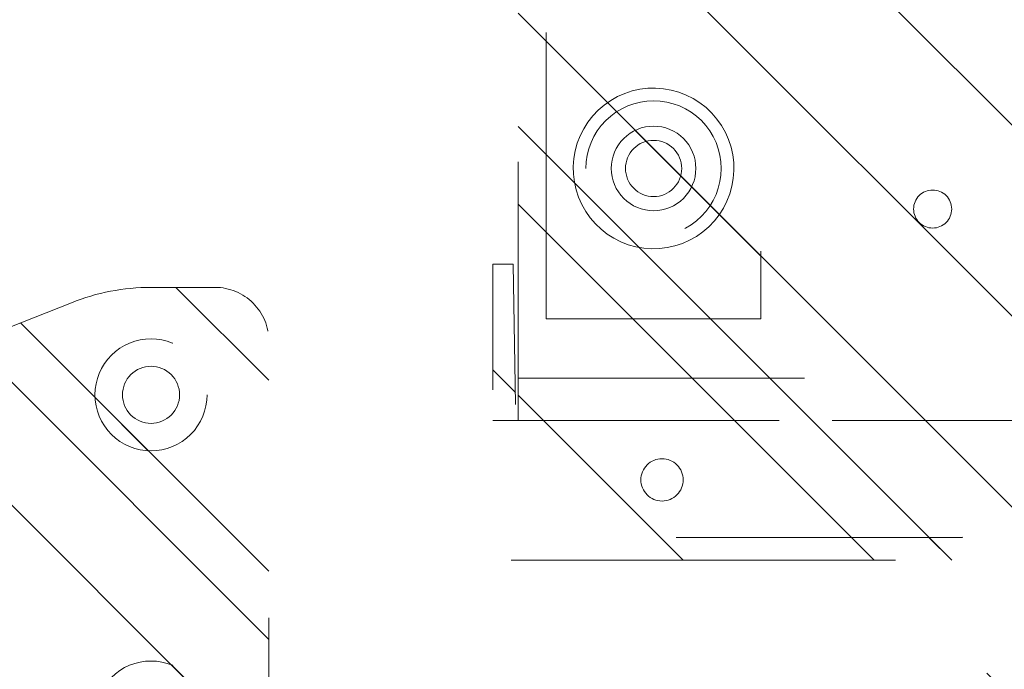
# Model space of a CAD drawing. Header units: inches. Extents: x -456 to -294, y -215 to 27.
# Tile 5 of 51: x -377.05 to -372.47, y -46.55 to -43.52. Entities that reach past the tile are written whole.
import ezdxf

# ---------------------------------------------------------------- set-up
doc = ezdxf.new("R2010")
doc.units = ezdxf.units.IN
doc.header["$LTSCALE"] = 32
doc.header["$MEASUREMENT"] = 0
doc.linetypes.add('Dash Style-1', pattern=[0.083328, 0.041656, -0.041672])
for name, color, linetype, lineweight in [('DashLine', 7, 'Dash Style-1', 13), ('DashLineFill', 7, 'Dash Style-1', 13), ('Drawing', 7, 'Continuous', 18), ('Metal-Black', 7, 'Continuous', 18), ('Metal-DeskStructure', 7, 'Continuous', 13), ('None', 7, 'Continuous', 18), ('Plastic-BracketCover', 7, 'Continuous', 13), ('SolidLine', 7, 'Continuous', 15)]:
    doc.layers.add(name, color=color, linetype=linetype, lineweight=lineweight)
pattern_1 = [(45, (0, 0), (-1.61302, 1.93572), []), (45, (-1.0608, 1.0608), (-0.472346, 0.416761), [])]

# ---------------------------------------------------------------- blocks, each defined once
blk = doc.blocks.new('1BRPT8_Cover (2D)')
at = {"layer": 'DashLineFill', "linetype": 'Continuous', "lineweight": 13}
h = blk.add_hatch(dxfattribs=at)
h.set_pattern_fill('Steel', color=253, style=0, pattern_type=2)
h.set_pattern_definition(pattern_1)
h.paths.add_polyline_path([(-1.5945, -8.7638), (-2.3228, -8.7638), (-2.3228, -8.7511), (-2.8261, -8.7423), (-2.8664, -8.7028), (-2.8664, -6.673), (-2.8472, -6.6533), (-2.3228, -6.6441), (-2.3228, -6.5842), (-2.8472, -6.5751), (-2.8664, -6.5554), (-2.8664, -4.4682), (-2.8472, -4.4486), (-2.3228, -4.4394), (-2.3228, -4.3795), (-2.8472, -4.3703), (-2.8664, -4.3507), (-2.8664, -2.2635), (-2.8472, -2.2438), (-2.3228, -2.2347), (-2.3228, -2.1748), (-2.8472, -2.1656), (-2.8664, -2.1459), (-2.8664, -0.0588), (-2.8472, -0.0391), (-2.3228, -0.03), (-2.3228, 0.03), (-2.8472, 0.0391), (-2.8664, 0.0588), (-2.8664, 2.1459), (-2.8472, 2.1656), (-2.3228, 2.1748), (-2.3228, 2.2347), (-2.8472, 2.2438), (-2.8664, 2.2635), (-2.8664, 4.3507), (-2.8472, 4.3703), (-2.3228, 4.3795), (-2.3228, 4.4394), (-2.8472, 4.4486), (-2.8664, 4.4682), (-2.8655, 6.5554), (-2.8472, 6.5751), (-2.3228, 6.5842), (-2.3228, 6.6441), (-2.8472, 6.6533), (-2.8664, 6.673), (-2.8664, 8.7028), (-2.8261, 8.7423), (-1.5945, 8.7638), (-1.5945, 8.8583), (-2.9724, 8.8583), (-2.9724, -8.8583), (-1.5945, -8.8583)])
h = blk.add_hatch(dxfattribs=at)
h.set_pattern_fill('Steel', color=253, style=0, pattern_type=2)
h.set_pattern_definition(pattern_1)
h.paths.add_polyline_path([(-2.3228, 8.8583), (-2.3228, -8.8583), (-2.9724, -8.8583), (-2.9724, 8.8583)])
at = {"layer": 'DashLineFill', "flags": 128}
for points in [[(-1.5945, -8.7638), (-2.3228, -8.7638), (-2.3228, -8.7511), (-2.8261, -8.7423), (-2.8664, -8.7028), (-2.8664, -6.673), (-2.8472, -6.6533), (-2.3228, -6.6441), (-2.3228, -6.5842), (-2.8472, -6.5751), (-2.8664, -6.5554), (-2.8664, -4.4682), (-2.8472, -4.4486), (-2.3228, -4.4394), (-2.3228, -4.3795), (-2.8472, -4.3703), (-2.8664, -4.3507), (-2.8664, -2.2635), (-2.8472, -2.2438), (-2.3228, -2.2347), (-2.3228, -2.1748), (-2.8472, -2.1656), (-2.8664, -2.1459), (-2.8664, -0.0588), (-2.8472, -0.0391), (-2.3228, -0.03), (-2.3228, 0.03), (-2.8472, 0.0391), (-2.8664, 0.0588), (-2.8664, 2.1459), (-2.8472, 2.1656), (-2.3228, 2.1748), (-2.3228, 2.2347), (-2.8472, 2.2438), (-2.8664, 2.2635), (-2.8664, 4.3507), (-2.8472, 4.3703), (-2.3228, 4.3795), (-2.3228, 4.4394), (-2.8472, 4.4486), (-2.8664, 4.4682), (-2.8655, 6.5554), (-2.8472, 6.5751), (-2.3228, 6.5842), (-2.3228, 6.6441), (-2.8472, 6.6533), (-2.8664, 6.673), (-2.8664, 8.7028), (-2.8261, 8.7423), (-1.5945, 8.7638), (-1.5945, 8.8583), (-2.9724, 8.8583), (-2.9724, -8.8583), (-1.5945, -8.8583)], [(-2.3228, 8.8583), (-2.3228, -8.8583), (-2.9724, -8.8583), (-2.9724, 8.8583)]]:
    blk.add_lwpolyline(points, close=True, dxfattribs=at)
at = {"layer": 'SolidLine', "flags": 128}
blk.add_lwpolyline([(-2.5, 8.0709), (-2.5005, 8.0612), (-2.5019, 8.0517), (-2.5042, 8.0423), (-2.5075, 8.0332), (-2.5116, 8.0245), (-2.5166, 8.0162), (-2.5223, 8.0084), (-2.5288, 8.0013), (-2.536, 7.9948), (-2.5437, 7.989), (-2.552, 7.9841), (-2.5608, 7.9799), (-2.5699, 7.9767), (-2.5792, 7.9743), (-2.5888, 7.9729), (-2.5984, 7.9724), (-2.6081, 7.9729), (-2.6176, 7.9743), (-2.627, 7.9767), (-2.6361, 7.9799), (-2.6448, 7.9841), (-2.6531, 7.989), (-2.6609, 7.9948), (-2.668, 8.0013), (-2.6745, 8.0084), (-2.6803, 8.0162), (-2.6852, 8.0245), (-2.6894, 8.0332), (-2.6926, 8.0423), (-2.695, 8.0517), (-2.6964, 8.0612), (-2.6969, 8.0709), (-2.6964, 8.0805), (-2.695, 8.0901), (-2.6926, 8.0994), (-2.6894, 8.1085), (-2.6852, 8.1173), (-2.6803, 8.1255), (-2.6745, 8.1333), (-2.668, 8.1405), (-2.6609, 8.1469), (-2.6531, 8.1527), (-2.6448, 8.1577), (-2.6361, 8.1618), (-2.627, 8.1651), (-2.6176, 8.1674), (-2.6081, 8.1688), (-2.5984, 8.1693), (-2.5888, 8.1688), (-2.5792, 8.1674), (-2.5699, 8.1651), (-2.5608, 8.1618), (-2.552, 8.1577), (-2.5437, 8.1527), (-2.536, 8.1469), (-2.5288, 8.1405), (-2.5223, 8.1333), (-2.5166, 8.1255), (-2.5116, 8.1173), (-2.5075, 8.1085), (-2.5042, 8.0994), (-2.5019, 8.0901), (-2.5005, 8.0805)], close=True, dxfattribs=at)
blk = doc.blocks.new('1BRPT9-Bracket (2D)')
at = {"layer": 'DashLineFill', "linetype": 'Continuous', "lineweight": 13}
h = blk.add_hatch(dxfattribs=at)
h.set_pattern_fill('Steel', color=253, style=0, pattern_type=2)
h.set_pattern_definition(pattern_1)
edge = h.paths.add_edge_path()
edge.add_arc((1.6779, -8.4882), 0.252, 270, 360)
edge.add_line((1.9299, -8.4882), (1.9299, -7.4803))
edge.add_line((1.9299, -7.4803), (2.3236, -7.4803))
edge.add_line((2.3236, -7.4803), (2.3236, 7.4611))
edge.add_line((2.3236, 7.4611), (1.9299, 7.4803))
edge.add_line((1.9299, 7.4803), (1.9299, 8.4882))
edge.add_arc((1.6779, 8.4882), 0.252, 360, 450)
edge.add_line((1.6779, 8.7402), (-2.3221, 8.7402))
edge.add_line((-2.3221, 8.7402), (-2.3221, -8.7402))
edge.add_line((-2.3221, -8.7402), (1.6779, -8.7402))
h = blk.add_hatch(dxfattribs=at)
h.set_pattern_fill('Steel', color=253, style=0, pattern_type=2)
h.set_pattern_definition(pattern_1)
h.paths.add_polyline_path([(-1.1488, 8.4252), (-1.118, 8.4237), (-1.0874, 8.4191), (-1.0574, 8.4116), (-1.0283, 8.4012), (-1.0004, 8.388), (-0.9739, 8.3721), (-0.949, 8.3537), (-0.9261, 8.3329), (-0.9054, 8.31), (-0.887, 8.2852), (-0.8711, 8.2587), (-0.8579, 8.2308), (-0.8474, 8.2017), (-0.8399, 8.1717), (-0.8354, 8.1411), (-0.8339, 8.1102), (-0.8354, 8.0794), (-0.8399, 8.0488), (-0.8474, 8.0188), (-0.8579, 7.9897), (-0.8711, 7.9618), (-0.887, 7.9353), (-0.9054, 7.9104), (-0.9261, 7.8875), (-0.949, 7.8668), (-0.9739, 7.8484), (-1.0004, 7.8325), (-1.0283, 7.8193), (-1.0574, 7.8088), (-1.0874, 7.8013), (-1.118, 7.7968), (-1.1488, 7.7953), (-1.1797, 7.7968), (-1.2103, 7.8013), (-1.2403, 7.8088), (-1.2694, 7.8193), (-1.2973, 7.8325), (-1.3238, 7.8484), (-1.3486, 7.8668), (-1.3716, 7.8875), (-1.3923, 7.9104), (-1.4107, 7.9353), (-1.4266, 7.9618), (-1.4398, 7.9897), (-1.4502, 8.0188), (-1.4577, 8.0488), (-1.4623, 8.0794), (-1.4638, 8.1102), (-1.4623, 8.1411), (-1.4577, 8.1717), (-1.4502, 8.2017), (-1.4398, 8.2308), (-1.4266, 8.2587), (-1.4107, 8.2852), (-1.3923, 8.31), (-1.3716, 8.3329), (-1.3486, 8.3537), (-1.3238, 8.3721), (-1.2973, 8.388), (-1.2694, 8.4012), (-1.2403, 8.4116), (-1.2103, 8.4191), (-1.1797, 8.4237)])
h = blk.add_hatch(dxfattribs=at)
h.set_pattern_fill('Steel', color=253, style=0, pattern_type=2)
h.set_pattern_definition(pattern_1)
h.paths.add_polyline_path([(-1.1488, 8.3071), (-1.1295, 8.3061), (-1.1104, 8.3033), (-1.0917, 8.2986), (-1.0735, 8.2921), (-1.056, 8.2838), (-1.0395, 8.2739), (-1.024, 8.2624), (-1.0096, 8.2494), (-0.9967, 8.2351), (-0.9852, 8.2196), (-0.9752, 8.203), (-0.967, 8.1856), (-0.9605, 8.1674), (-0.9558, 8.1486), (-0.9529, 8.1295), (-0.952, 8.1102), (-0.9529, 8.0909), (-0.9558, 8.0718), (-0.9605, 8.0531), (-0.967, 8.0349), (-0.9752, 8.0174), (-0.9852, 8.0009), (-0.9967, 7.9854), (-1.0096, 7.971), (-1.024, 7.9581), (-1.0395, 7.9466), (-1.056, 7.9366), (-1.0735, 7.9284), (-1.0917, 7.9219), (-1.1104, 7.9172), (-1.1295, 7.9143), (-1.1488, 7.9134), (-1.1681, 7.9143), (-1.1872, 7.9172), (-1.206, 7.9219), (-1.2242, 7.9284), (-1.2416, 7.9366), (-1.2582, 7.9466), (-1.2737, 7.9581), (-1.288, 7.971), (-1.301, 7.9854), (-1.3125, 8.0009), (-1.3224, 8.0174), (-1.3307, 8.0349), (-1.3372, 8.0531), (-1.3419, 8.0718), (-1.3447, 8.0909), (-1.3457, 8.1102), (-1.3447, 8.1295), (-1.3419, 8.1486), (-1.3372, 8.1674), (-1.3307, 8.1856), (-1.3224, 8.203), (-1.3125, 8.2196), (-1.301, 8.2351), (-1.288, 8.2494), (-1.2737, 8.2624), (-1.2582, 8.2739), (-1.2416, 8.2838), (-1.2242, 8.2921), (-1.206, 8.2986), (-1.1872, 8.3033), (-1.1681, 8.3061)])
h = blk.add_hatch(dxfattribs=at)
h.set_pattern_fill('Steel', color=253, style=0, pattern_type=2)
h.set_pattern_definition(pattern_1)
h.paths.add_polyline_path([(-1.3378, 6.8996), (-1.3291, 6.8992), (-1.3205, 6.8979), (-1.3121, 6.8958), (-1.3039, 6.8929), (-1.2961, 6.8891), (-1.2886, 6.8847), (-1.2816, 6.8795), (-1.2752, 6.8737), (-1.2693, 6.8672), (-1.2642, 6.8602), (-1.2597, 6.8528), (-1.256, 6.8449), (-1.253, 6.8367), (-1.2509, 6.8283), (-1.2497, 6.8197), (-1.2492, 6.811), (-1.2497, 6.8023), (-1.2509, 6.7937), (-1.253, 6.7853), (-1.256, 6.7771), (-1.2597, 6.7693), (-1.2642, 6.7618), (-1.2693, 6.7548), (-1.2752, 6.7484), (-1.2816, 6.7425), (-1.2886, 6.7374), (-1.2961, 6.7329), (-1.3039, 6.7292), (-1.3121, 6.7263), (-1.3205, 6.7241), (-1.3291, 6.7229), (-1.3378, 6.7224), (-1.3465, 6.7229), (-1.3551, 6.7241), (-1.3635, 6.7263), (-1.3717, 6.7292), (-1.3796, 6.7329), (-1.387, 6.7374), (-1.394, 6.7425), (-1.4005, 6.7484), (-1.4063, 6.7548), (-1.4115, 6.7618), (-1.4159, 6.7693), (-1.4197, 6.7771), (-1.4226, 6.7853), (-1.4247, 6.7937), (-1.426, 6.8023), (-1.4264, 6.811), (-1.426, 6.8197), (-1.4247, 6.8283), (-1.4226, 6.8367), (-1.4197, 6.8449), (-1.4159, 6.8528), (-1.4115, 6.8602), (-1.4063, 6.8672), (-1.4005, 6.8737), (-1.394, 6.8795), (-1.387, 6.8847), (-1.3796, 6.8891), (-1.3717, 6.8929), (-1.3635, 6.8958), (-1.3551, 6.8979), (-1.3465, 6.8992)])
at = {"layer": 'DashLineFill'}
blk.add_line((-2.1252, 8.7402), (-2.1252, -8.7402), dxfattribs=at)
at = {"layer": 'DashLineFill', "flags": 128}
blk.add_lwpolyline([(1.6779, -8.7402, 0.414214), (1.9299, -8.4882), (1.9299, -7.4803), (2.3236, -7.4803), (2.3236, 7.4611), (1.9299, 7.4803), (1.9299, 8.4882, 0.414214), (1.6779, 8.7402), (-2.3221, 8.7402), (-2.3221, -8.7402)], format="xyb", close=True, dxfattribs=at)
for points in [[(-1.1488, 8.4252), (-1.118, 8.4237), (-1.0874, 8.4191), (-1.0574, 8.4116), (-1.0283, 8.4012), (-1.0004, 8.388), (-0.9739, 8.3721), (-0.949, 8.3537), (-0.9261, 8.3329), (-0.9054, 8.31), (-0.887, 8.2852), (-0.8711, 8.2587), (-0.8579, 8.2308), (-0.8474, 8.2017), (-0.8399, 8.1717), (-0.8354, 8.1411), (-0.8339, 8.1102), (-0.8354, 8.0794), (-0.8399, 8.0488), (-0.8474, 8.0188), (-0.8579, 7.9897), (-0.8711, 7.9618), (-0.887, 7.9353), (-0.9054, 7.9104), (-0.9261, 7.8875), (-0.949, 7.8668), (-0.9739, 7.8484), (-1.0004, 7.8325), (-1.0283, 7.8193), (-1.0574, 7.8088), (-1.0874, 7.8013), (-1.118, 7.7968), (-1.1488, 7.7953), (-1.1797, 7.7968), (-1.2103, 7.8013), (-1.2403, 7.8088), (-1.2694, 7.8193), (-1.2973, 7.8325), (-1.3238, 7.8484), (-1.3486, 7.8668), (-1.3716, 7.8875), (-1.3923, 7.9104), (-1.4107, 7.9353), (-1.4266, 7.9618), (-1.4398, 7.9897), (-1.4502, 8.0188), (-1.4577, 8.0488), (-1.4623, 8.0794), (-1.4638, 8.1102), (-1.4623, 8.1411), (-1.4577, 8.1717), (-1.4502, 8.2017), (-1.4398, 8.2308), (-1.4266, 8.2587), (-1.4107, 8.2852), (-1.3923, 8.31), (-1.3716, 8.3329), (-1.3486, 8.3537), (-1.3238, 8.3721), (-1.2973, 8.388), (-1.2694, 8.4012), (-1.2403, 8.4116), (-1.2103, 8.4191), (-1.1797, 8.4237)], [(-1.1488, 8.3071), (-1.1295, 8.3061), (-1.1104, 8.3033), (-1.0917, 8.2986), (-1.0735, 8.2921), (-1.056, 8.2838), (-1.0395, 8.2739), (-1.024, 8.2624), (-1.0096, 8.2494), (-0.9967, 8.2351), (-0.9852, 8.2196), (-0.9752, 8.203), (-0.967, 8.1856), (-0.9605, 8.1674), (-0.9558, 8.1486), (-0.9529, 8.1295), (-0.952, 8.1102), (-0.9529, 8.0909), (-0.9558, 8.0718), (-0.9605, 8.0531), (-0.967, 8.0349), (-0.9752, 8.0174), (-0.9852, 8.0009), (-0.9967, 7.9854), (-1.0096, 7.971), (-1.024, 7.9581), (-1.0395, 7.9466), (-1.056, 7.9366), (-1.0735, 7.9284), (-1.0917, 7.9219), (-1.1104, 7.9172), (-1.1295, 7.9143), (-1.1488, 7.9134), (-1.1681, 7.9143), (-1.1872, 7.9172), (-1.206, 7.9219), (-1.2242, 7.9284), (-1.2416, 7.9366), (-1.2582, 7.9466), (-1.2737, 7.9581), (-1.288, 7.971), (-1.301, 7.9854), (-1.3125, 8.0009), (-1.3224, 8.0174), (-1.3307, 8.0349), (-1.3372, 8.0531), (-1.3419, 8.0718), (-1.3447, 8.0909), (-1.3457, 8.1102), (-1.3447, 8.1295), (-1.3419, 8.1486), (-1.3372, 8.1674), (-1.3307, 8.1856), (-1.3224, 8.203), (-1.3125, 8.2196), (-1.301, 8.2351), (-1.288, 8.2494), (-1.2737, 8.2624), (-1.2582, 8.2739), (-1.2416, 8.2838), (-1.2242, 8.2921), (-1.206, 8.2986), (-1.1872, 8.3033), (-1.1681, 8.3061)], [(-1.3378, 6.8996), (-1.3291, 6.8992), (-1.3205, 6.8979), (-1.3121, 6.8958), (-1.3039, 6.8929), (-1.2961, 6.8891), (-1.2886, 6.8847), (-1.2816, 6.8795), (-1.2752, 6.8737), (-1.2693, 6.8672), (-1.2642, 6.8602), (-1.2597, 6.8528), (-1.256, 6.8449), (-1.253, 6.8367), (-1.2509, 6.8283), (-1.2497, 6.8197), (-1.2492, 6.811), (-1.2497, 6.8023), (-1.2509, 6.7937), (-1.253, 6.7853), (-1.256, 6.7771), (-1.2597, 6.7693), (-1.2642, 6.7618), (-1.2693, 6.7548), (-1.2752, 6.7484), (-1.2816, 6.7425), (-1.2886, 6.7374), (-1.2961, 6.7329), (-1.3039, 6.7292), (-1.3121, 6.7263), (-1.3205, 6.7241), (-1.3291, 6.7229), (-1.3378, 6.7224), (-1.3465, 6.7229), (-1.3551, 6.7241), (-1.3635, 6.7263), (-1.3717, 6.7292), (-1.3796, 6.7329), (-1.387, 6.7374), (-1.394, 6.7425), (-1.4005, 6.7484), (-1.4063, 6.7548), (-1.4115, 6.7618), (-1.4159, 6.7693), (-1.4197, 6.7771), (-1.4226, 6.7853), (-1.4247, 6.7937), (-1.426, 6.8023), (-1.4264, 6.811), (-1.426, 6.8197), (-1.4247, 6.8283), (-1.4226, 6.8367), (-1.4197, 6.8449), (-1.4159, 6.8528), (-1.4115, 6.8602), (-1.4063, 6.8672), (-1.4005, 6.8737), (-1.394, 6.8795), (-1.387, 6.8847), (-1.3796, 6.8891), (-1.3717, 6.8929), (-1.3635, 6.8958), (-1.3551, 6.8979), (-1.3465, 6.8992)]]:
    blk.add_lwpolyline(points, close=True, dxfattribs=at)
blk = doc.blocks.new('1BRPT6-LeftBeam (2D)')
at = {"layer": 'DashLineFill', "linetype": 'Continuous', "lineweight": 13}
h = blk.add_hatch(dxfattribs=at)
h.set_pattern_fill('Steel', color=253, style=0, pattern_type=2)
h.set_pattern_definition(pattern_1)
h.paths.add_polyline_path([(-1.8504, 0.5), (20.4724, 0.5), (20.4724, -0.5), (-1.8504, -0.5)])
at = {"layer": 'DashLineFill', "flags": 128}
blk.add_lwpolyline([(-1.8504, 0.5), (20.4724, 0.5), (20.4724, -0.5), (-1.8504, -0.5)], close=True, dxfattribs=at)
at = {"layer": 'SolidLine', "flags": 128}
for points in [[(-1.1768, 0.373), (-1.1401, 0.3739), (-1.1035, 0.3712), (-1.0673, 0.3649), (-1.032, 0.3551), (-0.9977, 0.3418), (-0.965, 0.3253), (-0.934, 0.3056), (-0.9051, 0.283), (-0.8785, 0.2577), (-0.8545, 0.2299), (-0.8334, 0.1998), (-0.8154, 0.1679), (-0.8005, 0.1343), (-0.789, 0.0995), (-0.781, 0.0636), (-0.7766, 0.0272), (-0.7757, -0.0095), (-0.7784, -0.0461), (-0.7847, -0.0823), (-0.7945, -0.1176), (-0.8078, -0.1519), (-0.8243, -0.1846), (-0.844, -0.2156), (-0.8666, -0.2446), (-0.8919, -0.2711), (-0.9197, -0.2951), (-0.9498, -0.3162), (-0.9817, -0.3342), (-1.0153, -0.3491), (-1.0502, -0.3606), (-1.086, -0.3686), (-1.1224, -0.373), (-1.1591, -0.3739), (-1.1957, -0.3712), (-1.2319, -0.3649), (-1.2672, -0.3551), (-1.3015, -0.3418), (-1.3342, -0.3253), (-1.3652, -0.3056), (-1.3942, -0.283), (-1.4207, -0.2577), (-1.4447, -0.2299), (-1.4658, -0.1998), (-1.4838, -0.1679), (-1.4987, -0.1343), (-1.5102, -0.0995), (-1.5182, -0.0636), (-1.5227, -0.0272), (-1.5235, 0.0095), (-1.5208, 0.0461), (-1.5145, 0.0823), (-1.5047, 0.1176), (-1.4914, 0.1519), (-1.4749, 0.1846), (-1.4552, 0.2156), (-1.4326, 0.2445), (-1.4073, 0.2711), (-1.3795, 0.2951), (-1.3494, 0.3162), (-1.3175, 0.3342), (-1.2839, 0.3491), (-1.2491, 0.3606), (-1.2132, 0.3686)], [(-1.1496, 0.1308), (-1.1368, 0.1302), (-1.1241, 0.1283), (-1.1116, 0.1252), (-1.0995, 0.1209), (-1.0879, 0.1154), (-1.0769, 0.1088), (-1.0666, 0.1011), (-1.0571, 0.0925), (-1.0485, 0.083), (-1.0408, 0.0727), (-1.0342, 0.0617), (-1.0287, 0.0501), (-1.0244, 0.038), (-1.0213, 0.0255), (-1.0194, 0.0128), (-1.0188, 0), (-1.0194, -0.0128), (-1.0213, -0.0255), (-1.0244, -0.038), (-1.0287, -0.0501), (-1.0342, -0.0617), (-1.0408, -0.0727), (-1.0485, -0.083), (-1.0571, -0.0925), (-1.0666, -0.1011), (-1.0769, -0.1088), (-1.0879, -0.1154), (-1.0995, -0.1209), (-1.1116, -0.1252), (-1.1241, -0.1283), (-1.1368, -0.1302), (-1.1496, -0.1308), (-1.1624, -0.1302), (-1.1751, -0.1283), (-1.1876, -0.1252), (-1.1997, -0.1209), (-1.2113, -0.1154), (-1.2223, -0.1088), (-1.2326, -0.1011), (-1.2421, -0.0925), (-1.2508, -0.083), (-1.2584, -0.0727), (-1.265, -0.0617), (-1.2705, -0.0501), (-1.2748, -0.038), (-1.2779, -0.0255), (-1.2798, -0.0128), (-1.2805, 0), (-1.2798, 0.0128), (-1.2779, 0.0255), (-1.2748, 0.038), (-1.2705, 0.0501), (-1.265, 0.0617), (-1.2584, 0.0727), (-1.2508, 0.083), (-1.2421, 0.0925), (-1.2326, 0.1011), (-1.2223, 0.1088), (-1.2113, 0.1154), (-1.1997, 0.1209), (-1.1876, 0.1252), (-1.1751, 0.1283), (-1.1624, 0.1302)]]:
    blk.add_lwpolyline(points, close=True, dxfattribs=at)
blk = doc.blocks.new('StructEnd-C (2D)')
at = {"layer": 'Metal-Black', "color": 7}
blk.add_blockref('1BRPT9-Bracket (2D)', (0, 0), dxfattribs=at)
at = {"layer": 'Metal-DeskStructure', "color": 7}
blk.add_blockref('1BRPT6-LeftBeam (2D)', (0.0008, 8.1102), dxfattribs=at)
at = {"layer": 'Plastic-BracketCover', "color": 7}
blk.add_blockref('1BRPT8_Cover (2D)', (0, 0), dxfattribs=at)
blk = doc.blocks.new('1BRPT3-MP_leg (2D)')
at = {"layer": 'DashLineFill', "linetype": 'Continuous', "lineweight": 13}
h = blk.add_hatch(dxfattribs=at)
h.set_pattern_fill('Steel', color=253, style=0, pattern_type=2)
h.set_pattern_definition(pattern_1)
edge = h.paths.add_edge_path()
edge.add_arc((-5.4369, 10.1532), 0.1181, 156.5512, 210)
edge.add_line((-5.5392, 10.0941), (-0.6992, 1.7111))
edge.add_arc((-0.5969, 1.7702), 0.1181, 210, 288.6355)
edge.add_arc((0, 0), 1.75, 108.6355, 131.3645)
edge.add_arc((-1.2345, 1.4021), 0.1181, 311.3645, 390)
edge.add_line((-1.1322, 1.4611), (-5.9722, 9.8441))
edge.add_arc((-6.0745, 9.785), 0.1181, 30, 83.4488)
edge.add_arc((-6.0039, 10.3991), 0.5, 263.4488, 336.5512)
at = {"layer": 'DashLineFill', "flags": 128}
blk.add_lwpolyline([(-5.5452, 10.2002, 0.237536), (-5.5392, 10.0941), (-0.6992, 1.7111, 0.357242), (-0.5592, 1.6582, 0.0995), (-1.1565, 1.3134, 0.357242), (-1.1322, 1.4611), (-5.9722, 9.8441, 0.237536), (-6.061, 9.9024, 0.330246)], format="xyb", close=True, dxfattribs=at)
blk = doc.blocks.new('Group-84')
at = {"layer": 'SolidLine', "color": 7, "rotation": 90}
blk.add_blockref('StructEnd-C (2D)', (0, -63.2283), dxfattribs=at)
blk.add_blockref('1BRPT3-MP_leg (2D)', (0, -63.2283), dxfattribs=at)
blk = doc.blocks.new('SL Floating Runoff Desk (2D)')
at = {"layer": 'None'}
blk.add_blockref('Group-84', (0, 0), dxfattribs=at)
at = {"layer": 'Drawing', "color": 0, "flags": 1}
for tag in ['Tag', 'Catalog', 'Option1', 'Option2', 'Option3', 'Option4', 'Option5', 'Option6', 'Option7', 'Option8', 'Option9', 'Option10', 'Option11', 'Option12', 'Custom', 'FinishGroup', 'Discount', 'Item2', 'Item3', 'Item6', 'Item8', 'Item9', 'Item10', 'Item12', 'Item13', 'Item16', 'Item18', 'Item19', 'Item20', 'Item21', 'Item22', 'Item23', 'Item24', 'Item25', 'Item1', 'Item4', 'Item5', 'Item7', 'Item11', 'Item14', 'Item15', 'Item17']:
    blk.add_attdef(tag, (-24.5208, -41.5533), '', height=0.00709, dxfattribs=at)
blk = doc.blocks.new('Group-85')
at = {"layer": 'DashLineFill', "linetype": 'Continuous', "lineweight": 13}
h = blk.add_hatch(dxfattribs=at)
h.set_pattern_fill('Steel', color=253, style=0, pattern_type=2)
h.set_pattern_definition(pattern_1)
h.paths.add_polyline_path([(0.75, 2.0255), (0.7756, 2.0243), (0.8009, 2.0205), (0.8257, 2.0143), (0.8499, 2.0056), (0.873, 1.9947), (0.895, 1.9815), (0.9155, 1.9663), (0.9345, 1.9491), (0.9517, 1.9301), (0.967, 1.9095), (0.9801, 1.8876), (0.9911, 1.8644), (0.9997, 1.8403), (1.0059, 1.8155), (1.0097, 1.7901), (1.0109, 1.7646), (1.0097, 1.739), (1.0059, 1.7137), (0.9997, 1.6888), (0.9911, 1.6647), (0.9801, 1.6416), (0.967, 1.6196), (0.9517, 1.599), (0.9345, 1.5801), (0.9155, 1.5629), (0.895, 1.5476), (0.873, 1.5344), (0.8499, 1.5235), (0.8257, 1.5149), (0.8009, 1.5086), (0.7756, 1.5049), (0.75, 1.5036), (0.7244, 1.5049), (0.6991, 1.5086), (0.6743, 1.5149), (0.6501, 1.5235), (0.627, 1.5344), (0.605, 1.5476), (0.5845, 1.5629), (0.5655, 1.5801), (0.5483, 1.599), (0.533, 1.6196), (0.5199, 1.6416), (0.5089, 1.6647), (0.5003, 1.6888), (0.4941, 1.7137), (0.4903, 1.739), (0.4891, 1.7646), (0.4903, 1.7901), (0.4941, 1.8155), (0.5003, 1.8403), (0.5089, 1.8644), (0.5199, 1.8876), (0.533, 1.9095), (0.5483, 1.9301), (0.5655, 1.9491), (0.5845, 1.9663), (0.605, 1.9815), (0.627, 1.9947), (0.6501, 2.0056), (0.6743, 2.0143), (0.6991, 2.0205), (0.7244, 2.0243)])
h = blk.add_hatch(dxfattribs=at)
h.set_pattern_fill('Steel', color=253, style=0, pattern_type=2)
h.set_pattern_definition(pattern_1)
h.paths.add_polyline_path([(0.75, 1.8974), (0.763, 1.8968), (0.7759, 1.8949), (0.7886, 1.8917), (0.8008, 1.8873), (0.8126, 1.8818), (0.8238, 1.875), (0.8343, 1.8673), (0.844, 1.8585), (0.8527, 1.8489), (0.8605, 1.8384), (0.8672, 1.8272), (0.8728, 1.8154), (0.8772, 1.8031), (0.8803, 1.7905), (0.8822, 1.7776), (0.8829, 1.7646), (0.8822, 1.7515), (0.8803, 1.7386), (0.8772, 1.726), (0.8728, 1.7137), (0.8672, 1.7019), (0.8605, 1.6907), (0.8527, 1.6803), (0.844, 1.6706), (0.8343, 1.6619), (0.8238, 1.6541), (0.8126, 1.6474), (0.8008, 1.6418), (0.7886, 1.6374), (0.7759, 1.6342), (0.763, 1.6323), (0.75, 1.6317), (0.737, 1.6323), (0.7241, 1.6342), (0.7114, 1.6374), (0.6992, 1.6418), (0.6874, 1.6474), (0.6762, 1.6541), (0.6657, 1.6619), (0.656, 1.6706), (0.6473, 1.6803), (0.6395, 1.6907), (0.6328, 1.7019), (0.6272, 1.7137), (0.6228, 1.726), (0.6197, 1.7386), (0.6178, 1.7515), (0.6171, 1.7646), (0.6178, 1.7776), (0.6197, 1.7905), (0.6228, 1.8031), (0.6272, 1.8154), (0.6328, 1.8272), (0.6395, 1.8384), (0.6473, 1.8489), (0.656, 1.8585), (0.6657, 1.8673), (0.6762, 1.875), (0.6874, 1.8818), (0.6992, 1.8873), (0.7114, 1.8917), (0.7241, 1.8949), (0.737, 1.8968)])
at = {"layer": 'DashLineFill', "flags": 128}
for points in [[(0.75, 2.0255), (0.7756, 2.0243), (0.8009, 2.0205), (0.8257, 2.0143), (0.8499, 2.0056), (0.873, 1.9947), (0.895, 1.9815), (0.9155, 1.9663), (0.9345, 1.9491), (0.9517, 1.9301), (0.967, 1.9095), (0.9801, 1.8876), (0.9911, 1.8644), (0.9997, 1.8403), (1.0059, 1.8155), (1.0097, 1.7901), (1.0109, 1.7646), (1.0097, 1.739), (1.0059, 1.7137), (0.9997, 1.6888), (0.9911, 1.6647), (0.9801, 1.6416), (0.967, 1.6196), (0.9517, 1.599), (0.9345, 1.5801), (0.9155, 1.5629), (0.895, 1.5476), (0.873, 1.5344), (0.8499, 1.5235), (0.8257, 1.5149), (0.8009, 1.5086), (0.7756, 1.5049), (0.75, 1.5036), (0.7244, 1.5049), (0.6991, 1.5086), (0.6743, 1.5149), (0.6501, 1.5235), (0.627, 1.5344), (0.605, 1.5476), (0.5845, 1.5629), (0.5655, 1.5801), (0.5483, 1.599), (0.533, 1.6196), (0.5199, 1.6416), (0.5089, 1.6647), (0.5003, 1.6888), (0.4941, 1.7137), (0.4903, 1.739), (0.4891, 1.7646), (0.4903, 1.7901), (0.4941, 1.8155), (0.5003, 1.8403), (0.5089, 1.8644), (0.5199, 1.8876), (0.533, 1.9095), (0.5483, 1.9301), (0.5655, 1.9491), (0.5845, 1.9663), (0.605, 1.9815), (0.627, 1.9947), (0.6501, 2.0056), (0.6743, 2.0143), (0.6991, 2.0205), (0.7244, 2.0243)], [(0.75, 1.8974), (0.763, 1.8968), (0.7759, 1.8949), (0.7886, 1.8917), (0.8008, 1.8873), (0.8126, 1.8818), (0.8238, 1.875), (0.8343, 1.8673), (0.844, 1.8585), (0.8527, 1.8489), (0.8605, 1.8384), (0.8672, 1.8272), (0.8728, 1.8154), (0.8772, 1.8031), (0.8803, 1.7905), (0.8822, 1.7776), (0.8829, 1.7646), (0.8822, 1.7515), (0.8803, 1.7386), (0.8772, 1.726), (0.8728, 1.7137), (0.8672, 1.7019), (0.8605, 1.6907), (0.8527, 1.6803), (0.844, 1.6706), (0.8343, 1.6619), (0.8238, 1.6541), (0.8126, 1.6474), (0.8008, 1.6418), (0.7886, 1.6374), (0.7759, 1.6342), (0.763, 1.6323), (0.75, 1.6317), (0.737, 1.6323), (0.7241, 1.6342), (0.7114, 1.6374), (0.6992, 1.6418), (0.6874, 1.6474), (0.6762, 1.6541), (0.6657, 1.6619), (0.656, 1.6706), (0.6473, 1.6803), (0.6395, 1.6907), (0.6328, 1.7019), (0.6272, 1.7137), (0.6228, 1.726), (0.6197, 1.7386), (0.6178, 1.7515), (0.6171, 1.7646), (0.6178, 1.7776), (0.6197, 1.7905), (0.6228, 1.8031), (0.6272, 1.8154), (0.6328, 1.8272), (0.6395, 1.8384), (0.6473, 1.8489), (0.656, 1.8585), (0.6657, 1.8673), (0.6762, 1.875), (0.6874, 1.8818), (0.6992, 1.8873), (0.7114, 1.8917), (0.7241, 1.8949), (0.737, 1.8968)]]:
    blk.add_lwpolyline(points, close=True, dxfattribs=at)
blk = doc.blocks.new('Group-86')
at = {"layer": 'DashLineFill', "linetype": 'Continuous', "lineweight": 13}
h = blk.add_hatch(dxfattribs=at)
h.set_pattern_fill('Steel', color=253, style=0, pattern_type=2)
h.set_pattern_definition(pattern_1)
h.paths.add_polyline_path([(-0.75, 2.0255), (-0.7244, 2.0243), (-0.6991, 2.0205), (-0.6743, 2.0143), (-0.6501, 2.0056), (-0.627, 1.9947), (-0.605, 1.9815), (-0.5845, 1.9663), (-0.5655, 1.9491), (-0.5483, 1.9301), (-0.533, 1.9095), (-0.5199, 1.8876), (-0.5089, 1.8644), (-0.5003, 1.8403), (-0.4941, 1.8155), (-0.4903, 1.7901), (-0.4891, 1.7646), (-0.4903, 1.739), (-0.4941, 1.7137), (-0.5003, 1.6888), (-0.5089, 1.6647), (-0.5199, 1.6416), (-0.533, 1.6196), (-0.5483, 1.599), (-0.5655, 1.5801), (-0.5845, 1.5629), (-0.605, 1.5476), (-0.627, 1.5344), (-0.6501, 1.5235), (-0.6743, 1.5149), (-0.6991, 1.5086), (-0.7244, 1.5049), (-0.75, 1.5036), (-0.7756, 1.5049), (-0.8009, 1.5086), (-0.8257, 1.5149), (-0.8499, 1.5235), (-0.873, 1.5344), (-0.895, 1.5476), (-0.9155, 1.5629), (-0.9345, 1.5801), (-0.9517, 1.599), (-0.967, 1.6196), (-0.9801, 1.6416), (-0.9911, 1.6647), (-0.9997, 1.6888), (-1.0059, 1.7137), (-1.0097, 1.739), (-1.0109, 1.7646), (-1.0097, 1.7901), (-1.0059, 1.8155), (-0.9997, 1.8403), (-0.9911, 1.8644), (-0.9801, 1.8876), (-0.967, 1.9095), (-0.9517, 1.9301), (-0.9345, 1.9491), (-0.9155, 1.9663), (-0.895, 1.9815), (-0.873, 1.9947), (-0.8499, 2.0056), (-0.8257, 2.0143), (-0.8009, 2.0205), (-0.7756, 2.0243)])
h = blk.add_hatch(dxfattribs=at)
h.set_pattern_fill('Steel', color=253, style=0, pattern_type=2)
h.set_pattern_definition(pattern_1)
h.paths.add_polyline_path([(-0.75, 1.8974), (-0.737, 1.8968), (-0.7241, 1.8949), (-0.7114, 1.8917), (-0.6992, 1.8873), (-0.6874, 1.8818), (-0.6762, 1.875), (-0.6657, 1.8673), (-0.656, 1.8585), (-0.6473, 1.8489), (-0.6395, 1.8384), (-0.6328, 1.8272), (-0.6272, 1.8154), (-0.6228, 1.8031), (-0.6197, 1.7905), (-0.6178, 1.7776), (-0.6171, 1.7646), (-0.6178, 1.7515), (-0.6197, 1.7386), (-0.6228, 1.726), (-0.6272, 1.7137), (-0.6328, 1.7019), (-0.6395, 1.6907), (-0.6473, 1.6803), (-0.656, 1.6706), (-0.6657, 1.6619), (-0.6762, 1.6541), (-0.6874, 1.6474), (-0.6992, 1.6418), (-0.7114, 1.6374), (-0.7241, 1.6342), (-0.737, 1.6323), (-0.75, 1.6317), (-0.763, 1.6323), (-0.7759, 1.6342), (-0.7886, 1.6374), (-0.8008, 1.6418), (-0.8126, 1.6474), (-0.8238, 1.6541), (-0.8343, 1.6619), (-0.844, 1.6706), (-0.8527, 1.6803), (-0.8605, 1.6907), (-0.8672, 1.7019), (-0.8728, 1.7137), (-0.8772, 1.726), (-0.8803, 1.7386), (-0.8822, 1.7515), (-0.8829, 1.7646), (-0.8822, 1.7776), (-0.8803, 1.7905), (-0.8772, 1.8031), (-0.8728, 1.8154), (-0.8672, 1.8272), (-0.8605, 1.8384), (-0.8527, 1.8489), (-0.844, 1.8585), (-0.8343, 1.8673), (-0.8238, 1.875), (-0.8126, 1.8818), (-0.8008, 1.8873), (-0.7886, 1.8917), (-0.7759, 1.8949), (-0.763, 1.8968)])
at = {"layer": 'DashLineFill', "flags": 128}
for points in [[(-0.75, 2.0255), (-0.7244, 2.0243), (-0.6991, 2.0205), (-0.6743, 2.0143), (-0.6501, 2.0056), (-0.627, 1.9947), (-0.605, 1.9815), (-0.5845, 1.9663), (-0.5655, 1.9491), (-0.5483, 1.9301), (-0.533, 1.9095), (-0.5199, 1.8876), (-0.5089, 1.8644), (-0.5003, 1.8403), (-0.4941, 1.8155), (-0.4903, 1.7901), (-0.4891, 1.7646), (-0.4903, 1.739), (-0.4941, 1.7137), (-0.5003, 1.6888), (-0.5089, 1.6647), (-0.5199, 1.6416), (-0.533, 1.6196), (-0.5483, 1.599), (-0.5655, 1.5801), (-0.5845, 1.5629), (-0.605, 1.5476), (-0.627, 1.5344), (-0.6501, 1.5235), (-0.6743, 1.5149), (-0.6991, 1.5086), (-0.7244, 1.5049), (-0.75, 1.5036), (-0.7756, 1.5049), (-0.8009, 1.5086), (-0.8257, 1.5149), (-0.8499, 1.5235), (-0.873, 1.5344), (-0.895, 1.5476), (-0.9155, 1.5629), (-0.9345, 1.5801), (-0.9517, 1.599), (-0.967, 1.6196), (-0.9801, 1.6416), (-0.9911, 1.6647), (-0.9997, 1.6888), (-1.0059, 1.7137), (-1.0097, 1.739), (-1.0109, 1.7646), (-1.0097, 1.7901), (-1.0059, 1.8155), (-0.9997, 1.8403), (-0.9911, 1.8644), (-0.9801, 1.8876), (-0.967, 1.9095), (-0.9517, 1.9301), (-0.9345, 1.9491), (-0.9155, 1.9663), (-0.895, 1.9815), (-0.873, 1.9947), (-0.8499, 2.0056), (-0.8257, 2.0143), (-0.8009, 2.0205), (-0.7756, 2.0243)], [(-0.75, 1.8974), (-0.737, 1.8968), (-0.7241, 1.8949), (-0.7114, 1.8917), (-0.6992, 1.8873), (-0.6874, 1.8818), (-0.6762, 1.875), (-0.6657, 1.8673), (-0.656, 1.8585), (-0.6473, 1.8489), (-0.6395, 1.8384), (-0.6328, 1.8272), (-0.6272, 1.8154), (-0.6228, 1.8031), (-0.6197, 1.7905), (-0.6178, 1.7776), (-0.6171, 1.7646), (-0.6178, 1.7515), (-0.6197, 1.7386), (-0.6228, 1.726), (-0.6272, 1.7137), (-0.6328, 1.7019), (-0.6395, 1.6907), (-0.6473, 1.6803), (-0.656, 1.6706), (-0.6657, 1.6619), (-0.6762, 1.6541), (-0.6874, 1.6474), (-0.6992, 1.6418), (-0.7114, 1.6374), (-0.7241, 1.6342), (-0.737, 1.6323), (-0.75, 1.6317), (-0.763, 1.6323), (-0.7759, 1.6342), (-0.7886, 1.6374), (-0.8008, 1.6418), (-0.8126, 1.6474), (-0.8238, 1.6541), (-0.8343, 1.6619), (-0.844, 1.6706), (-0.8527, 1.6803), (-0.8605, 1.6907), (-0.8672, 1.7019), (-0.8728, 1.7137), (-0.8772, 1.726), (-0.8803, 1.7386), (-0.8822, 1.7515), (-0.8829, 1.7646), (-0.8822, 1.7776), (-0.8803, 1.7905), (-0.8772, 1.8031), (-0.8728, 1.8154), (-0.8672, 1.8272), (-0.8605, 1.8384), (-0.8527, 1.8489), (-0.844, 1.8585), (-0.8343, 1.8673), (-0.8238, 1.875), (-0.8126, 1.8818), (-0.8008, 1.8873), (-0.7886, 1.8917), (-0.7759, 1.8949), (-0.763, 1.8968)]]:
    blk.add_lwpolyline(points, close=True, dxfattribs=at)
blk = doc.blocks.new('Group-87')
at = {"layer": 'DashLineFill', "linetype": 'Continuous', "lineweight": 13}
h = blk.add_hatch(dxfattribs=at)
h.set_pattern_fill('Steel', color=253, style=0, pattern_type=2)
h.set_pattern_definition(pattern_1)
h.paths.add_polyline_path([(0, 1.0991), (0.0256, 1.0979), (0.0509, 1.0941), (0.0757, 1.0879), (0.0999, 1.0793), (0.123, 1.0683), (0.145, 1.0552), (0.1655, 1.0399), (0.1845, 1.0227), (0.2017, 1.0037), (0.217, 0.9832), (0.2301, 0.9612), (0.2411, 0.938), (0.2497, 0.9139), (0.2559, 0.8891), (0.2597, 0.8638), (0.2609, 0.8382), (0.2597, 0.8126), (0.2559, 0.7873), (0.2497, 0.7624), (0.2411, 0.7383), (0.2301, 0.7152), (0.217, 0.6932), (0.2017, 0.6726), (0.1845, 0.6537), (0.1655, 0.6365), (0.145, 0.6212), (0.123, 0.6081), (0.0999, 0.5971), (0.0757, 0.5885), (0.0509, 0.5823), (0.0256, 0.5785), (0, 0.5772), (-0.0256, 0.5785), (-0.0509, 0.5823), (-0.0757, 0.5885), (-0.0999, 0.5971), (-0.123, 0.6081), (-0.145, 0.6212), (-0.1655, 0.6365), (-0.1845, 0.6537), (-0.2017, 0.6726), (-0.217, 0.6932), (-0.2301, 0.7152), (-0.2411, 0.7383), (-0.2497, 0.7624), (-0.2559, 0.7873), (-0.2597, 0.8126), (-0.2609, 0.8382), (-0.2597, 0.8638), (-0.2559, 0.8891), (-0.2497, 0.9139), (-0.2411, 0.938), (-0.2301, 0.9612), (-0.217, 0.9832), (-0.2017, 1.0037), (-0.1845, 1.0227), (-0.1655, 1.0399), (-0.145, 1.0552), (-0.123, 1.0683), (-0.0999, 1.0793), (-0.0757, 1.0879), (-0.0509, 1.0941), (-0.0256, 1.0979)])
h = blk.add_hatch(dxfattribs=at)
h.set_pattern_fill('Steel', color=253, style=0, pattern_type=2)
h.set_pattern_definition(pattern_1)
h.paths.add_polyline_path([(0, 0.9711), (0.013, 0.9704), (0.0259, 0.9685), (0.0386, 0.9653), (0.0508, 0.9609), (0.0626, 0.9554), (0.0738, 0.9487), (0.0843, 0.9409), (0.094, 0.9321), (0.1027, 0.9225), (0.1105, 0.912), (0.1172, 0.9008), (0.1228, 0.889), (0.1272, 0.8768), (0.1303, 0.8641), (0.1322, 0.8512), (0.1329, 0.8382), (0.1322, 0.8252), (0.1303, 0.8123), (0.1272, 0.7996), (0.1228, 0.7873), (0.1172, 0.7756), (0.1105, 0.7644), (0.1027, 0.7539), (0.094, 0.7442), (0.0843, 0.7355), (0.0738, 0.7277), (0.0626, 0.721), (0.0508, 0.7154), (0.0386, 0.711), (0.0259, 0.7079), (0.013, 0.706), (0, 0.7053), (-0.013, 0.706), (-0.0259, 0.7079), (-0.0386, 0.711), (-0.0508, 0.7154), (-0.0626, 0.721), (-0.0738, 0.7277), (-0.0843, 0.7355), (-0.094, 0.7442), (-0.1027, 0.7539), (-0.1105, 0.7644), (-0.1172, 0.7756), (-0.1228, 0.7873), (-0.1272, 0.7996), (-0.1303, 0.8123), (-0.1322, 0.8252), (-0.1329, 0.8382), (-0.1322, 0.8512), (-0.1303, 0.8641), (-0.1272, 0.8768), (-0.1228, 0.889), (-0.1172, 0.9008), (-0.1105, 0.912), (-0.1027, 0.9225), (-0.094, 0.9321), (-0.0843, 0.9409), (-0.0738, 0.9487), (-0.0626, 0.9554), (-0.0508, 0.9609), (-0.0386, 0.9653), (-0.0259, 0.9685), (-0.013, 0.9704)])
at = {"layer": 'DashLineFill', "flags": 128}
for points in [[(0, 1.0991), (0.0256, 1.0979), (0.0509, 1.0941), (0.0757, 1.0879), (0.0999, 1.0793), (0.123, 1.0683), (0.145, 1.0552), (0.1655, 1.0399), (0.1845, 1.0227), (0.2017, 1.0037), (0.217, 0.9832), (0.2301, 0.9612), (0.2411, 0.938), (0.2497, 0.9139), (0.2559, 0.8891), (0.2597, 0.8638), (0.2609, 0.8382), (0.2597, 0.8126), (0.2559, 0.7873), (0.2497, 0.7624), (0.2411, 0.7383), (0.2301, 0.7152), (0.217, 0.6932), (0.2017, 0.6726), (0.1845, 0.6537), (0.1655, 0.6365), (0.145, 0.6212), (0.123, 0.6081), (0.0999, 0.5971), (0.0757, 0.5885), (0.0509, 0.5823), (0.0256, 0.5785), (0, 0.5772), (-0.0256, 0.5785), (-0.0509, 0.5823), (-0.0757, 0.5885), (-0.0999, 0.5971), (-0.123, 0.6081), (-0.145, 0.6212), (-0.1655, 0.6365), (-0.1845, 0.6537), (-0.2017, 0.6726), (-0.217, 0.6932), (-0.2301, 0.7152), (-0.2411, 0.7383), (-0.2497, 0.7624), (-0.2559, 0.7873), (-0.2597, 0.8126), (-0.2609, 0.8382), (-0.2597, 0.8638), (-0.2559, 0.8891), (-0.2497, 0.9139), (-0.2411, 0.938), (-0.2301, 0.9612), (-0.217, 0.9832), (-0.2017, 1.0037), (-0.1845, 1.0227), (-0.1655, 1.0399), (-0.145, 1.0552), (-0.123, 1.0683), (-0.0999, 1.0793), (-0.0757, 1.0879), (-0.0509, 1.0941), (-0.0256, 1.0979)], [(0, 0.9711), (0.013, 0.9704), (0.0259, 0.9685), (0.0386, 0.9653), (0.0508, 0.9609), (0.0626, 0.9554), (0.0738, 0.9487), (0.0843, 0.9409), (0.094, 0.9321), (0.1027, 0.9225), (0.1105, 0.912), (0.1172, 0.9008), (0.1228, 0.889), (0.1272, 0.8768), (0.1303, 0.8641), (0.1322, 0.8512), (0.1329, 0.8382), (0.1322, 0.8252), (0.1303, 0.8123), (0.1272, 0.7996), (0.1228, 0.7873), (0.1172, 0.7756), (0.1105, 0.7644), (0.1027, 0.7539), (0.094, 0.7442), (0.0843, 0.7355), (0.0738, 0.7277), (0.0626, 0.721), (0.0508, 0.7154), (0.0386, 0.711), (0.0259, 0.7079), (0.013, 0.706), (0, 0.7053), (-0.013, 0.706), (-0.0259, 0.7079), (-0.0386, 0.711), (-0.0508, 0.7154), (-0.0626, 0.721), (-0.0738, 0.7277), (-0.0843, 0.7355), (-0.094, 0.7442), (-0.1027, 0.7539), (-0.1105, 0.7644), (-0.1172, 0.7756), (-0.1228, 0.7873), (-0.1272, 0.7996), (-0.1303, 0.8123), (-0.1322, 0.8252), (-0.1329, 0.8382), (-0.1322, 0.8512), (-0.1303, 0.8641), (-0.1272, 0.8768), (-0.1228, 0.889), (-0.1172, 0.9008), (-0.1105, 0.912), (-0.1027, 0.9225), (-0.094, 0.9321), (-0.0843, 0.9409), (-0.0738, 0.9487), (-0.0626, 0.9554), (-0.0508, 0.9609), (-0.0386, 0.9653), (-0.0259, 0.9685), (-0.013, 0.9704)]]:
    blk.add_lwpolyline(points, close=True, dxfattribs=at)
blk = doc.blocks.new('SlateModestyBracket (2D)')
at = {"layer": 'DashLineFill', "linetype": 'Continuous', "lineweight": 13}
h = blk.add_hatch(dxfattribs=at)
h.set_pattern_fill('Steel', color=253, style=0, pattern_type=2)
h.set_pattern_definition(pattern_1)
edge = h.paths.add_edge_path()
edge.add_line((0.75, 0), (-0.75, 0))
edge.add_line((-0.75, 0), (-0.75, 0.2433))
edge.add_arc((-1.1437, 0.2433), 0.3937, 0, 21.7452)
edge.add_line((-0.778, 0.3892), (-1.1788, 1.3941))
edge.add_arc((-0.25, 1.7646), 1, 180, 201.7452, ccw=False)
edge.add_line((-1.25, 1.7646), (-1.25, 2.063))
edge.add_arc((-1, 2.063), 0.25, 90, 180, ccw=False)
edge.add_line((-1, 2.313), (1, 2.313))
edge.add_arc((1, 2.063), 0.25, 0, 90, ccw=False)
edge.add_line((1.25, 2.063), (1.25, 1.7646))
edge.add_arc((0.25, 1.7646), 1, 338.2548, 360, ccw=False)
edge.add_line((1.1788, 1.3941), (0.778, 0.3892))
edge.add_arc((1.1437, 0.2433), 0.3937, 158.2548, 180)
edge.add_line((0.75, 0.2433), (0.75, 0))
at = {"layer": 'DashLineFill', "transparency": 33554687}
for p, q in [((-0.75, 0.2433), (0.75, 0.2433)), ((-0.75, 0.1646), (0.75, 0.1646))]:
    blk.add_line(p, q, dxfattribs=at)
at = {"layer": 'DashLineFill', "flags": 128}
blk.add_lwpolyline([(0.75, 0), (-0.75, 0), (-0.75, 0.2433, 0.095167), (-0.778, 0.3892), (-1.1788, 1.3941, -0.095167), (-1.25, 1.7646), (-1.25, 2.063, -0.414214), (-1, 2.313), (1, 2.313, -0.414214), (1.25, 2.063), (1.25, 1.7646, -0.095167), (1.1788, 1.3941), (0.778, 0.3892, 0.095167), (0.75, 0.2433)], format="xyb", close=True, dxfattribs=at)
at = {"layer": 'DashLineFill', "color": 7}
for name in ['Group-86', 'Group-85', 'Group-87']:
    blk.add_blockref(name, (0, 0), dxfattribs=at)
blk = doc.blocks.new('Group-88')
at = {"layer": 'DashLine', "color": 7}
blk.add_blockref('SlateModestyBracket (2D)', (18.4843, 0.748), dxfattribs=at)
blk = doc.blocks.new('Group-89')
at = {"layer": 'None'}
blk.add_blockref('Group-88', (0, 0), dxfattribs=at)
blk = doc.blocks.new('SL Modesty Panel (2D)')
at = {"layer": 'None'}
blk.add_blockref('Group-89', (0, 0), dxfattribs=at)
at = {"layer": 'Drawing', "color": 0, "flags": 1}
for tag in ['Tag', 'Catalog', 'Option1', 'Option2', 'Option3', 'Option4', 'Option5', 'Option6', 'Option7', 'Option8', 'Option9', 'Option10', 'Option11', 'Option12', 'Custom', 'FinishGroup', 'Discount', 'Item2', 'Item3', 'Item6', 'Item8', 'Item9', 'Item10', 'Item12', 'Item13', 'Item16', 'Item18', 'Item19', 'Item20', 'Item21', 'Item22', 'Item23', 'Item24', 'Item25', 'Item1', 'Item4', 'Item5', 'Item7', 'Item11', 'Item14', 'Item15', 'Item17']:
    blk.add_attdef(tag, (-19.4913, -36.5537), '', height=0.00709, dxfattribs=at)

msp = doc.modelspace()

# ---------------------------------------------------------------- block references
at = {"layer": 'Drawing'}
msp.add_blockref('SL Floating Runoff Desk (2D)', (-365.988, 20.1614), dxfattribs=at)

# ---------------------------------------------------------------- next in the draw order: block references
at = {"layer": 'Drawing', "rotation": 270}
msp.add_blockref('SL Modesty Panel (2D)', (-378.9506, -27.5351), dxfattribs=at)

doc.saveas('drawing.dxf')
